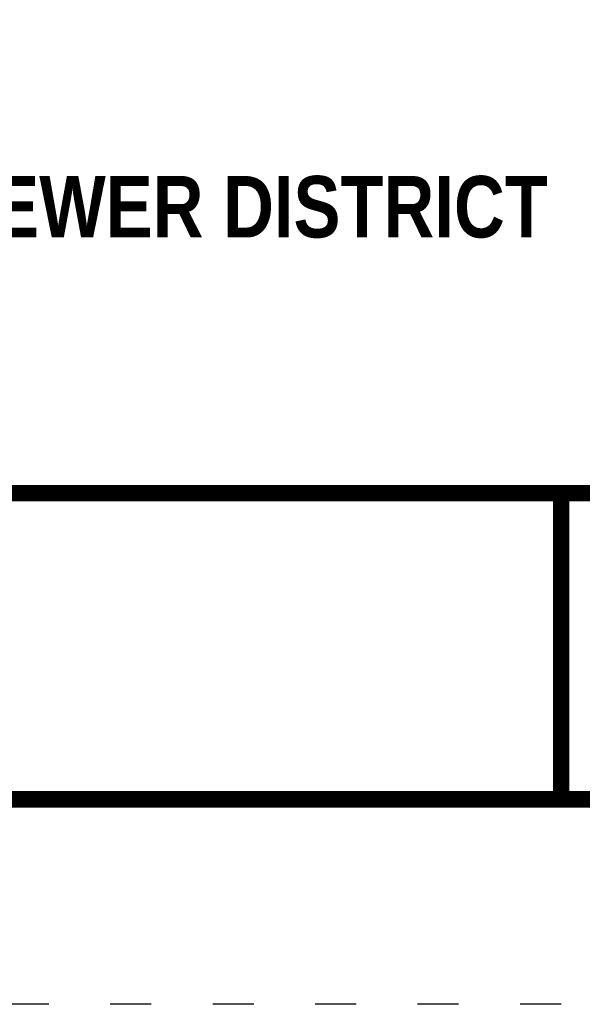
# Model space of a CAD drawing. Header units: feet. Extents: x 32.3 to 40.8, y 4.2 to 15.2.
# Tile 2 of 169: x 37.4 to 38.8, y 4.2 to 6.6. Entities that reach past the tile are written whole.
import ezdxf
from ezdxf.enums import TextEntityAlignment as Align

# ---------------------------------------------------------------- set-up
doc = ezdxf.new("R2010")
doc.units = ezdxf.units.FT
doc.header["$MEASUREMENT"] = 0
doc.linetypes.add('DOT2', pattern=[0.125, 0, -0.125])
doc.layers.add('BORDER', color=7, linetype='Continuous')
doc.layers.add('TEXT', color=7, linetype='Continuous')
doc.styles.add('TECHNICAL', font='techb___.ttf')

msp = doc.modelspace()

# ---------------------------------------------------------------- linework, layer by layer
at = {"layer": 'BORDER', "color": 7, "const_width": 0.04}
msp.add_lwpolyline([(32.75822, 4.69676), (32.75822, 14.69676), (40.25822, 14.69676), (40.25822, 4.69676)], close=True, dxfattribs=at)
for points in [[(32.75822, 5.44348), (40.25822, 5.44348)], [(38.75823, 5.44348), (38.75823, 4.69676)]]:
    msp.add_lwpolyline(points, dxfattribs=at)
at = {"layer": 'DEFPOINTS', "color": 7, "linetype": 'DOT2', "ltscale": 1.2}
msp.add_lwpolyline([(32.25822, 4.19676), (32.25822, 15.19676), (40.75822, 15.19676), (40.75822, 4.19676)], close=True, dxfattribs=at)

# ---------------------------------------------------------------- texts
at = {"layer": 'TEXT', "color": 7, "style": 'TECHNICAL'}
msp.add_text('BELMONT COUNTY WATER AND SEWER DISTRICT', height=0.15, dxfattribs=at).set_placement((38.7257, 6.14217), align=Align.MIDDLE_RIGHT)

doc.saveas('drawing.dxf')
